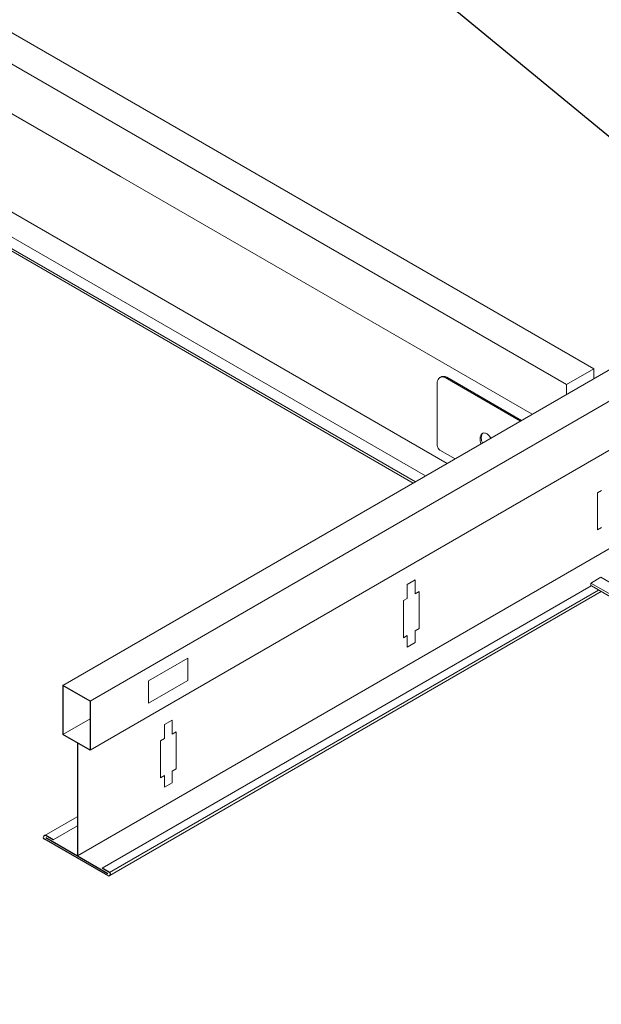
# Model space of a CAD drawing. Header units: millimetres. Extents: x 10176.9 to 10220.1, y 6804.8 to 6818.
# Tile 10 of 26: x 10198.468 to 10198.651, y 6805.271 to 6805.58. Entities that reach past the tile are written whole.
import ezdxf

# ---------------------------------------------------------------- set-up
doc = ezdxf.new("R2010")
doc.units = ezdxf.units.MM
doc.layers.get('DEFPOINTS').update_dxf_attribs({"true_color": 0x1a1a1a})
doc.layers.add('_HD_AUXILIAR', color=30, linetype='Continuous', lineweight=5)
doc.layers.add('_HD_perfil', color=3, linetype='Continuous', lineweight=0)
doc.layers.add('_HD_cotas', color=1, linetype='Continuous')
doc.layers.add('_HD_panel .3', color=200, linetype='Continuous')
doc.styles.add('ROMANS', font='arial.ttf', dxfattribs={"height": 3.5})
doc.styles.get("Standard").update_dxf_attribs({"font": 'arial.ttf'})
doc.dimstyles.new('MECANICA', dxfattribs={"dimtxt": 3.5, "dimasz": 2.5, "dimexe": 1, "dimexo": 0, "dimgap": 1, "dimtad": 0, "dimtih": 1, "dimtoh": 1, "dimdec": 1, "dimdsep": 46, "dimtxsty": 'ROMANS', "dimblk1": 'OPEN', "dimblk2": 'OPEN', "dimsah": 1, "dimcen": 0.9, "dimclrt": 2, "dimadec": 0, "dimazin": 0, "dimtfac": 1, "dimtdec": 1, "dimtmove": 0, "dimatfit": 3, "dimldrblk": 'OPEN', "dimfxl": 1, "dimtolj": 1, "dimtzin": 0, "dimarcsym": 0})
doc.dimstyles.get("Standard").update_dxf_attribs({"dimtxt": 0.18, "dimasz": 0.18, "dimexe": 0.18, "dimexo": 0.0625, "dimgap": 0.09, "dimtad": 0, "dimtih": 1, "dimtoh": 1, "dimdec": 4, "dimzin": 0, "dimdsep": 46, "dimtxsty": 'Standard', "dimcen": 0.09, "dimadec": 0, "dimazin": 0, "dimtfac": 1, "dimtdec": 4, "dimtofl": 0, "dimtmove": 0, "dimatfit": 3, "dimfxl": 1, "dimtolj": 1, "dimtzin": 0, "dimarcsym": 0})

# ---------------------------------------------------------------- blocks, each defined once
blk = doc.blocks.new('_OPEN')
at = {"color": 0, "linetype": 'ByBlock'}
for p, q in [((-1, 0.1666666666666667), (0, 0)), ((0, 0), (-1, -0.1666666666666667)), ((0, 0), (-1, 0))]:
    blk.add_line(p, q, dxfattribs=at)
blk = doc.blocks.new('*D15')
at = {"color": 0, "lineweight": -2, "transparency": 16777216}
for p, q in [((10201.14578017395, 6805.811478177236), (10201.19568231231, 6805.788208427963)), ((10200.96382301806, 6805.67743841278), (10201.1302530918, 6805.773526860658)), ((10200.89274755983, 6805.66538972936), (10200.94264969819, 6805.642119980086))]:
    blk.add_line(p, q, dxfattribs=at)
at = {"color": 0, "transparency": 16777216}
for points in [[(10201.12608642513, 6805.780743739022), (10201.13441975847, 6805.766309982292), (10201.17355436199, 6805.798526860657)], [(10200.95965635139, 6805.684655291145), (10200.96798968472, 6805.670221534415), (10200.92052174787, 6805.652438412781)]]:
    blk.add_solid(points, dxfattribs=at)
at = {"layer": 'DEFPOINTS', "color": 0, "transparency": 16777216}
for p in [(10201.12365222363, 6805.82179660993), (10201.17355436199, 6805.798526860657), (10200.87061960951, 6805.675708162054)]:
    blk.add_point(p, dxfattribs=at)
at = {"color": 0, "transparency": 16777216, "insert": (10201.14362400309, 6805.558190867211), "char_height": 0.05, "width": 37.54253807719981, "attachment_point": 5}
blk.add_mtext('\\A1;600 mm [23.6"]', dxfattribs=at)
blk = doc.blocks.new('*D18')
at = {"color": 0, "lineweight": -2, "transparency": 16777216}
for p, q in [((10201.82416160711, 6805.627489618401), (10201.87406374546, 6805.604219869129)), ((10201.38917183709, 6805.347361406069), (10201.80863452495, 6805.589538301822)), ((10201.31809637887, 6805.335312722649), (10201.36799851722, 6805.312042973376))]:
    blk.add_line(p, q, dxfattribs=at)
at = {"color": 0, "transparency": 16777216}
for points in [[(10201.80446785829, 6805.596755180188), (10201.81280119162, 6805.582321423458), (10201.85193579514, 6805.614538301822)], [(10201.38500517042, 6805.354578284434), (10201.39333850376, 6805.340144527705), (10201.3458705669, 6805.32236140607)]]:
    blk.add_solid(points, dxfattribs=at)
at = {"layer": 'DEFPOINTS', "color": 0, "transparency": 16777216}
for p in [(10201.80203365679, 6805.637808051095), (10201.85193579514, 6805.614538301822), (10201.29596842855, 6805.345631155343)]:
    blk.add_point(p, dxfattribs=at)
at = {"color": 0, "transparency": 16777216, "insert": (10201.69548912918, 6805.30115808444), "char_height": 0.05, "width": 30.77897222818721, "attachment_point": 5}
blk.add_mtext('\\A1;1200mm [47"]', dxfattribs=at)

msp = doc.modelspace()

# ---------------------------------------------------------------- linework, layer by layer
at = {"layer": '_HD_panel .3'}
for p, q in [((10198.49054430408, 6805.366309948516), (10198.4820328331, 6805.371224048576)), ((10198.4820328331, 6805.371224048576), (10198.4820328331, 6805.355824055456)), ((10198.49054430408, 6805.366309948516), (10198.49054430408, 6805.350909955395)), ((10198.49054430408, 6805.350909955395), (10198.4820328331, 6805.355824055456)), ((10198.48661617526, 6805.353177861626), (10198.48661617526, 6805.317798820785)), ((10198.49611074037, 6805.311594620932), (10198.47619171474, 6805.323094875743)), ((10198.47663607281, 6805.32356083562), (10198.48661617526, 6805.317798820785)), ((10198.47900046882, 6805.32278076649), (10198.47668965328, 6805.324114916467)), ((10198.48661617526, 6805.317798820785), (10198.49618177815, 6805.31227611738)), ((10198.49668220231, 6805.312572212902), (10198.49437138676, 6805.313906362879)), ((10198.49692790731, 6805.311969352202), (10198.49692790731, 6805.312146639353))]:
    msp.add_line(p, q, dxfattribs=at)
for centre, radius, start, end in [((10198.47643086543, 6805.323577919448), 0.0005390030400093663, 134.1632378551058, 243.6603924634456), ((10198.47649844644, 6805.323508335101), 0.0006360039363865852, 72.50408399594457, 134.1632378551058), ((10198.4964364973, 6805.312146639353), 0.000491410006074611, 0, 59.99999999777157), ((10198.49636527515, 6805.312158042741), 0.000618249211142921, 245.6881686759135, 310.1727201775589), ((10198.49660030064, 6805.311969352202), 0.0003276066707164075, 300.0000000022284, 0)]:
    msp.add_arc(centre, radius, start, end, dxfattribs=at)
at = {"layer": '_HD_perfil'}
for p, q in [((10199.20624725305, 6805.789349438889), (10198.4820328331, 6805.371224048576)), ((10199.21475872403, 6805.784435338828), (10198.49054430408, 6805.366309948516)), ((10198.40611444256, 6805.610429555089), (10198.64850470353, 6805.470481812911)), ((10198.39760297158, 6805.605515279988), (10198.63999308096, 6805.465567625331)), ((10198.39760297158, 6805.589955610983), (10198.50011204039, 6805.530767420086)), ((10198.40153094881, 6805.55681596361), (10198.60250711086, 6805.44077990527)), ((10198.39438559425, 6805.553142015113), (10198.59575268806, 6805.436880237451)), ((10198.39126310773, 6805.551288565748), (10198.5925884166, 6805.435053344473)), ((10198.39140278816, 6805.550414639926), (10198.59189933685, 6805.434655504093)), ((10198.50011204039, 6805.530767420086), (10198.62923608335, 6805.456211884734)), ((10198.64850470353, 6805.470481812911), (10198.63999308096, 6805.465567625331)), ((10198.64850470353, 6805.470481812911), (10198.64850470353, 6805.467336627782)), ((10198.60191827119, 6805.467735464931), (10198.62555689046, 6805.454087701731)), ((10198.60241073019, 6805.467829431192), (10198.62588449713, 6805.45427684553)), ((10198.59946122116, 6805.466255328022), (10198.59946122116, 6805.466316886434)), ((10198.59946122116, 6805.466255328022), (10198.59946122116, 6805.4475382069)), ((10198.63999308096, 6805.465567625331), (10198.63999308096, 6805.462422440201)), ((10198.49054430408, 6805.350909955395), (10198.65398031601, 6805.445269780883)), ((10198.59946122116, 6805.446382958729), (10198.59946122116, 6805.4475382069)), ((10198.60028023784, 6805.444964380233), (10198.60501753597, 6805.442229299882)), ((10198.65094130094, 6805.432302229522), (10198.64971277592, 6805.431592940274)), ((10198.64971277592, 6805.431592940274), (10198.64971277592, 6805.419961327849)), ((10198.64971277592, 6805.419961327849), (10198.65094130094, 6805.420670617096)), ((10198.65513186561, 6805.415091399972), (10198.48661617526, 6805.317798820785)), ((10198.65076293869, 6805.405122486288), (10198.64776036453, 6805.403388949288)), ((10198.65076293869, 6805.405122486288), (10198.85197164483, 6805.288952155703)), ((10198.49437138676, 6805.313906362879), (10198.64770925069, 6805.402436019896)), ((10198.59003378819, 6805.402875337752), (10198.59249083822, 6805.404293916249)), ((10198.59003378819, 6805.39850829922), (10198.59003378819, 6805.402875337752)), ((10198.59249083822, 6805.399926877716), (10198.59249083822, 6805.404293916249)), ((10198.64759656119, 6805.40268935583), (10198.64759656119, 6805.403105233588)), ((10198.64764045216, 6805.403269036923), (10198.84880737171, 6805.287125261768)), ((10198.6477801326, 6805.402395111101), (10198.8481182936, 6805.286727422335)), ((10198.49668220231, 6805.312572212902), (10198.65002004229, 6805.401101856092)), ((10198.49672175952, 6805.311652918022), (10198.65083594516, 6805.400630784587)), ((10198.59249083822, 6805.399926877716), (10198.59371936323, 6805.400636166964)), ((10198.59371936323, 6805.389004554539), (10198.59371936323, 6805.400636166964)), ((10198.59003378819, 6805.39850829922), (10198.58880526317, 6805.397799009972)), ((10198.58880526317, 6805.386167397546), (10198.58880526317, 6805.397799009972)), ((10198.58880526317, 6805.386167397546), (10198.59003378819, 6805.386876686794)), ((10198.59003378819, 6805.38321893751), (10198.59003378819, 6805.386876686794)), ((10198.59249083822, 6805.388295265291), (10198.59371936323, 6805.389004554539)), ((10198.59249083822, 6805.384637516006), (10198.59249083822, 6805.388295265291)), ((10198.59003378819, 6805.38321893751), (10198.59249083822, 6805.384637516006)), ((10198.50891440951, 6805.372675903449), (10198.5212250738, 6805.379783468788)), ((10198.5212250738, 6805.379783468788), (10198.5212250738, 6805.372802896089)), ((10198.50891440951, 6805.36569533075), (10198.5212250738, 6805.372802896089)), ((10198.50891440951, 6805.372675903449), (10198.50891440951, 6805.36569533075)), ((10198.4820328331, 6805.355824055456), (10198.49054430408, 6805.360738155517)), ((10198.51390030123, 6805.358919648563), (10198.51635735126, 6805.360338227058)), ((10198.51390030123, 6805.35455261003), (10198.51390030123, 6805.358919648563)), ((10198.51635735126, 6805.355971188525), (10198.51635735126, 6805.360338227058)), ((10198.51635735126, 6805.355971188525), (10198.51758587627, 6805.356680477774)), ((10198.51758587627, 6805.345048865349), (10198.51758587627, 6805.356680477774)), ((10198.51390030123, 6805.35455261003), (10198.51267177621, 6805.353843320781)), ((10198.51267177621, 6805.342211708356), (10198.51267177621, 6805.353843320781)), ((10198.51635735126, 6805.344339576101), (10198.51758587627, 6805.345048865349)), ((10198.51635735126, 6805.340681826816), (10198.51635735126, 6805.344339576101)), ((10198.51267177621, 6805.342211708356), (10198.51390030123, 6805.342920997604)), ((10198.51390030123, 6805.339263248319), (10198.51390030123, 6805.342920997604)), ((10198.51390030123, 6805.339263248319), (10198.51635735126, 6805.340681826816)), ((10198.47619044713, 6805.324064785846), (10198.48654609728, 6805.330043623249)), ((10198.47900046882, 6805.32278076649), (10198.48661617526, 6805.327177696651))]:
    msp.add_line(p, q, dxfattribs=at)
for points in [[(10198.61626590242, 6805.448723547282, 0.1010475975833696), (10198.61526429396, 6805.449895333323, 0.1061233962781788), (10198.61436079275, 6805.45033252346, 0.1618146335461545), (10198.61369503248, 6805.450278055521, 0.1618146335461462), (10198.61319430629, 6805.449835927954, 0.1061233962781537), (10198.61288318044, 6805.448881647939, 0.07023416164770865), (10198.61292251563, 6805.447805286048, 0.03836208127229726), (10198.61315055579, 6805.446924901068, 0.05648826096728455)], [(10198.61360225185, 6805.45023310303, 0.008363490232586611), (10198.61358393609, 6805.450202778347, 0.1061233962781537), (10198.61327281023, 6805.449248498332, 0.07023416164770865), (10198.61331214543, 6805.448172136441, 0.04363487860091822), (10198.61358194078, 6805.447173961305, 0.05648826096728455)]]:
    msp.add_lwpolyline(points, format="xyb", dxfattribs=at)
for centre, radius, start, end in [((10198.60109925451, 6805.466316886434), 0.001638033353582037, 59.99999999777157, 180), ((10198.60142791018, 6805.466127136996), 0.001965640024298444, 59.99999999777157, 122.6050517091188), ((10198.60109925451, 6805.446382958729), 0.001638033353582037, 180, 239.9999999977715), ((10198.64792416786, 6805.403105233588), 0.0003276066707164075, 120.0000000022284, 180), ((10198.64792416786, 6805.40268935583), 0.0003276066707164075, 180, 243.9179122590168)]:
    msp.add_arc(centre, radius, start, end, dxfattribs=at)

# ---------------------------------------------------------------- dimensions: what is measured, and where the dimension line sits
for p1, p2, distance, text, picture, middle in [((10200.87061960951, 6805.675708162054), (10201.12365222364, 6805.821796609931), -0.0451032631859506, '600 mm [23.6"]', '*D15', (10201.14362400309, 6805.558190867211)), ((10201.29596842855, 6805.345631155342), (10201.80203365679, 6805.637808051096), -0.04510326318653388, '1200mm [47"]', '*D18', (10201.69548912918, 6805.30115808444))]:
    dim = msp.add_aligned_dim(p1=p1, p2=p2, distance=distance, text=text, dimstyle='Standard', override={"dimtxt": 0.05, "dimasz": 0.05, "dimexe": 0.02, "dimexo": 0.02, "dimdec": 2, "dimpost": '<>m', "dimtmove": 2})
    dim.commit()
    dim.dimension.update_dxf_attribs({"geometry": picture, "text_midpoint": middle})

# ---------------------------------------------------------------- leaders
at = {"layer": '_HD_AUXILIAR'}
msp.add_leader([(10198.72992031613, 6805.380287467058), (10198.66753973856, 6805.178093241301), (10198.38062116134, 6805.178093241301)], dimstyle='MECANICA', override={"dimldrblk": 'Open30', "dimlwd": 65535}, dxfattribs=at)
at = {"layer": '_HD_cotas'}
for points in [[(10198.76814129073, 6805.574389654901), (10198.25686020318, 6805.869577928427)], [(10198.25686020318, 6805.869577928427), (10198.76814129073, 6805.574389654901)]]:
    msp.add_leader(points, dimstyle='MECANICA', dxfattribs=at)

doc.saveas('drawing.dxf')
